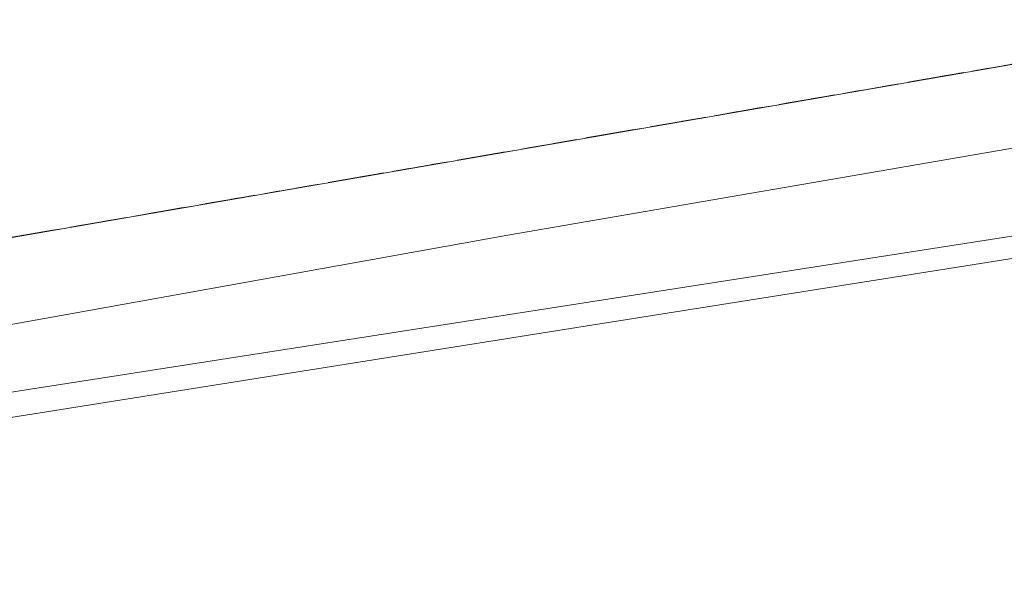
# Model space of a CAD drawing. Header units: metres. Extents: x 5590113 to 5596324, y 5910954 to 5916249.
# Tile 68 of 256: x 5592108 to 5592138, y 5913784 to 5913802. Entities that reach past the tile are written whole.
import ezdxf

# ---------------------------------------------------------------- set-up
doc = ezdxf.new("R2010")
doc.units = ezdxf.units.M
for name, pattern in [('219-500', [0]), ('egkk-500', [2, 1.5, -0.5]), ('egug-500', [1, 0.5, -0.5])]:
    doc.linetypes.add(name, pattern=pattern)

msp = doc.modelspace()

# ---------------------------------------------------------------- linework, layer by layer
at = {"layer": '217-kontur klasyfikacyjny', "color": 92, "linetype": 'egkk-500', "lineweight": 18, "flags": 128}
msp.add_lwpolyline([(5592377.12, 5913841.53), (5592064.5, 5913787.36)], dxfattribs=at)
at = {"layer": '218-kontur użytku gruntowego', "color": 3, "linetype": 'egug-500', "lineweight": 18, "flags": 128}
for points in [[(5592064.5, 5913787.36), (5592377.12, 5913841.53)], [(5592377.12, 5913841.53), (5592064.5, 5913787.36)]]:
    msp.add_lwpolyline(points, dxfattribs=at)
at = {"layer": '219-działka ewidencyjna', "color": 7, "linetype": '219-500', "lineweight": 18, "flags": 128}
msp.add_lwpolyline([(5592377.12, 5913841.53), (5592064.5, 5913787.36)], dxfattribs=at)
at = {"layer": 'przewód kanalizacyjny', "color": 34, "linetype": 'CONTINUOUS', "lineweight": 18, "flags": 128}
msp.add_lwpolyline([(5592374.21, 5913835.01), (5592330.4, 5913827.87), (5592321.1, 5913826.22), (5592282.68, 5913819.42), (5592229.07, 5913809.98), (5592174.14, 5913800.39), (5592140.15, 5913794.49), (5592124.71, 5913792.04), (5592097.51, 5913787.71), (5592082.52, 5913786.05), (5592058.21, 5913781.23), (5592030.25, 5913777.95), (5592003.27, 5913775.65), (5591972.99, 5913774.06), (5591947.3, 5913774.66), (5591906.06, 5913778.25), (5591873.69, 5913782.41), (5591842.35, 5913784.5)], dxfattribs=at)
at = {"layer": 'przewód telekomunikacyjny podziemny', "color": 30, "linetype": 'CONTINUOUS', "lineweight": 18, "flags": 128}
msp.add_lwpolyline([(5592788.26, 5913910.49), (5592733.84, 5913902.19), (5592685.2, 5913894.78), (5592634.71, 5913886.04), (5592594.81, 5913879.7), (5592553.77, 5913873.01), (5592545.6, 5913867.83), (5592539.33, 5913868.48), (5592517.52, 5913864.12), (5592474.29, 5913856.29), (5592430.48, 5913847.88), (5592412.53, 5913844.9), (5592363.98, 5913836.77), (5592320.21, 5913829.25), (5592264.87, 5913819.59), (5592201.46, 5913808.5), (5592122.98, 5913794.93), (5592052.85, 5913782.32), (5592022.68, 5913778.73), (5591978.06, 5913776.3), (5591946.04, 5913777.16), (5591872.6, 5913783.59), (5591838.23, 5913785.73)], dxfattribs=at)
at = {"layer": 'przewód wodociągowy', "color": 5, "linetype": 'CONTINUOUS', "lineweight": 18, "flags": 128}
msp.add_lwpolyline([(5591842.43, 5913785.35), (5591873.71, 5913783.33), (5591906.21, 5913779.01), (5591947.37, 5913775.49), (5591972.97, 5913774.8), (5592003.42, 5913776.42), (5592030.22, 5913778.47), (5592058.08, 5913781.95), (5592082.48, 5913787), (5592097.32, 5913788.49), (5592139.98, 5913795.15), (5592174.07, 5913801.11), (5592228.91, 5913810.65), (5592282.52, 5913820.07), (5592320.98, 5913826.8), (5592374.03, 5913835.77)], dxfattribs=at)

doc.saveas('drawing.dxf')
